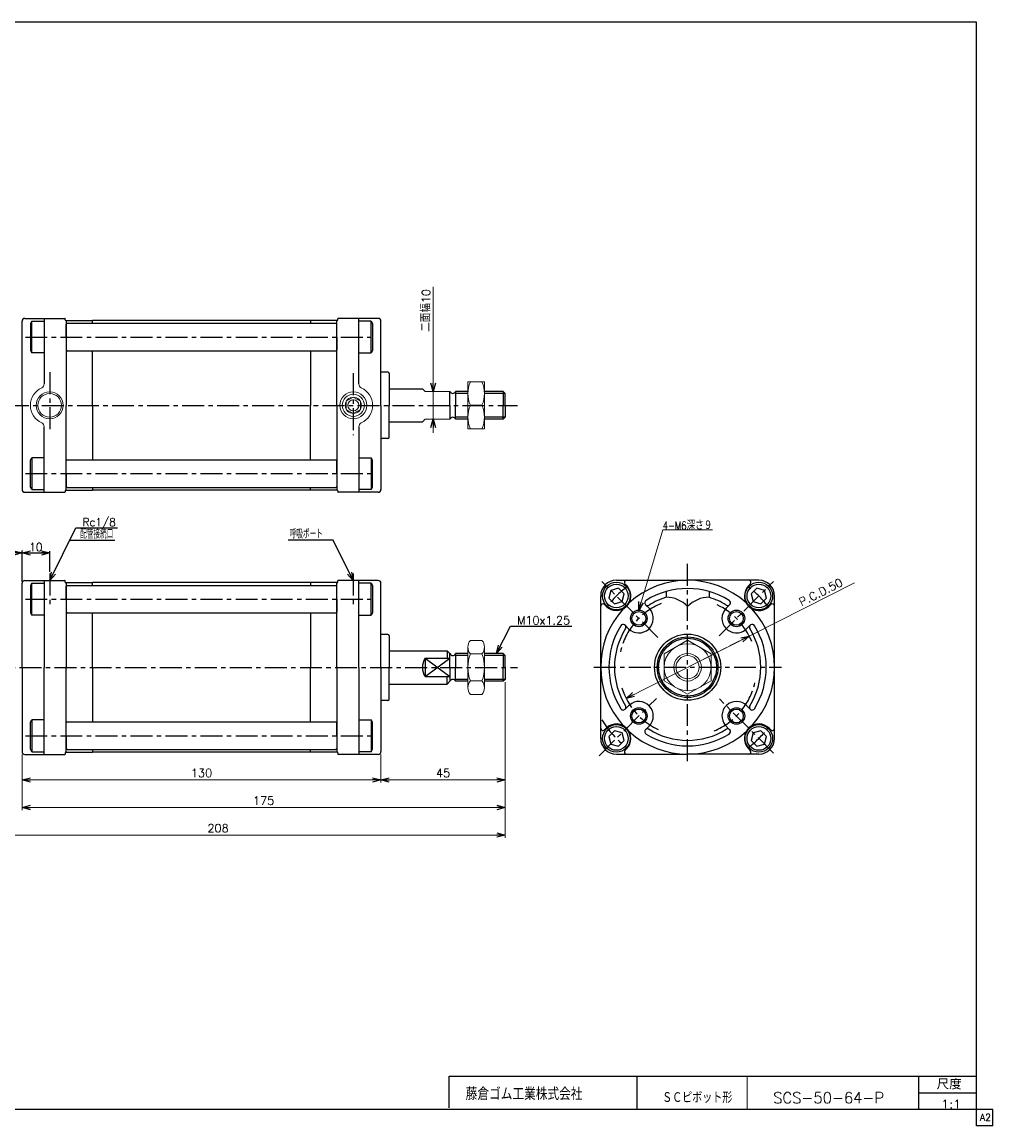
# Model space of a CAD drawing. Header units: millimetres. Extents: x -272 to 287, y -200 to 200.
# Tile 2 of 2: x -65 to 287, y -200 to 200. Entities that reach past the tile are written whole.
import ezdxf
from ezdxf.enums import TextEntityAlignment as Align

# ---------------------------------------------------------------- set-up
doc = ezdxf.new("R2010")
doc.units = ezdxf.units.MM
doc.header["$LTSCALE"] = 0.25
doc.linetypes.add('CENTER', pattern=[50.8, 31.75, -6.35, 6.35, -6.35])
doc.layers.add('Layer0016', color=7, linetype='Continuous')
doc.layers.add('ZUWAKU', color=7, linetype='Continuous')
doc.styles.add('FdaStyle0', font='txt.shx', dxfattribs={"bigfont": 'bigfont'})
doc.dimstyles.new('DaDimRotatedStyle', dxfattribs={"dimtxt": 3, "dimasz": 3.000002, "dimexe": 1, "dimexo": 1, "dimgap": 1, "dimtad": 3, "dimdsep": 46, "dimtxsty": 'FdaStyle0', "dimblk1": 'OPEN30', "dimblk2": 'OPEN30', "dimsah": 1, "dimcen": 0.09, "dimclrd": 4, "dimclre": 4, "dimclrt": 4, "dimadec": 0, "dimazin": 2, "dimtfac": 1, "dimtdec": 4, "dimtmove": 0, "dimatfit": 0, "dimfxl": 1, "dimarcsym": 0})

# ---------------------------------------------------------------- blocks, each defined once
blk = doc.blocks.new('_OPEN30')
at = {"color": 0, "linetype": 'ByBlock', "lineweight": -2}
for p, q in [((-1, 0.267949), (0, 0)), ((0, 0), (-1, -0.267949)), ((0, 0), (-1, 0))]:
    blk.add_line(p, q, dxfattribs=at)
blk = doc.blocks.new('*D1')
at = {"color": 4, "linetype": 'Continuous', "lineweight": 13}
for p, q in [((-64.7, -65.36), (-64.7, -75.61)), ((65.3, -65.36), (65.3, -75.61)), ((-64.7, -74.61), (65.3, -74.61))]:
    blk.add_line(p, q, dxfattribs=at)
at = {"color": 4, "xscale": 3.000002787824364, "yscale": 2.999989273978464}
for p, rotation in [((-64.7, -74.61), 180), ((65.3, -74.61), 360)]:
    blk.add_blockref('_OPEN30', p, dxfattribs=dict(at, rotation=rotation))
at = {"color": 4, "insert": (0.3, -73.61), "char_height": 3, "width": 15, "attachment_point": 8, "style": 'FdaStyle0'}
blk.add_mtext('\\T1.00;130', dxfattribs=at)
blk = doc.blocks.new('*D2')
at = {"color": 4, "linetype": 'Continuous', "lineweight": 13}
for p, q in [((110.3, -39.19), (110.3, -75.61)), ((65.3, -65.36), (65.3, -75.61)), ((65.3, -74.61), (110.3, -74.61))]:
    blk.add_line(p, q, dxfattribs=at)
at = {"color": 4, "xscale": 3.000002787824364, "yscale": 2.999989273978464}
for p, rotation in [((65.3, -74.61), 180), ((110.3, -74.61), 360)]:
    blk.add_blockref('_OPEN30', p, dxfattribs=dict(at, rotation=rotation))
at = {"color": 4, "insert": (87.8, -73.61), "char_height": 3, "width": 11.25, "attachment_point": 8, "style": 'FdaStyle0'}
blk.add_mtext('\\T1.00;45', dxfattribs=at)
blk = doc.blocks.new('*D3')
at = {"color": 4, "linetype": 'Continuous', "lineweight": 13}
for p, q in [((110.3, -39.19), (110.3, -85.61)), ((-64.7, -65.36), (-64.7, -85.61)), ((-64.7, -84.61), (110.3, -84.61))]:
    blk.add_line(p, q, dxfattribs=at)
at = {"color": 4, "xscale": 3.000002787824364, "yscale": 2.999989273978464}
for p, rotation in [((-64.7, -84.61), 180), ((110.3, -84.61), 360)]:
    blk.add_blockref('_OPEN30', p, dxfattribs=dict(at, rotation=rotation))
at = {"color": 4, "insert": (22.8, -83.61), "char_height": 3, "width": 15, "attachment_point": 8, "style": 'FdaStyle0'}
blk.add_mtext('\\T1.00;175', dxfattribs=at)
blk = doc.blocks.new('DC_GROUP_Φ50_1')
at = {"color": 4, "linetype": 'Continuous', "lineweight": 13}
for p, q in [((96.8, -26.5), (96.8, -41.22)), ((97.7, -24.05), (101.9, -24.05)), ((102.8, -26.5), (102.8, -41.22)), ((101.9, -28.96), (97.7, -28.96)), ((97.7, -38.77), (101.9, -38.77)), ((97.7, -43.68), (101.9, -43.68))]:
    blk.add_line(p, q, dxfattribs=at)
for centre, radius, start, end in [((100.58, -26.5), 3.78, 139.5701, 220.4299), ((99.02, -26.5), 3.78, 319.5701, 40.4299), ((110.58, -33.86), 13.78, 159.1359, 200.8641), ((89.02, -33.86), 13.78, 339.1359, 20.8641), ((100.58, -41.22), 3.78, 139.5701, 220.4299), ((99.02, -41.22), 3.78, 319.5701, 40.4299)]:
    blk.add_arc(centre, radius, start, end, dxfattribs=at)
blk = doc.blocks.new('DC_GROUP_Φ50_2')
at = {"color": 4, "linetype": 'Continuous', "lineweight": 13}
for p, q in [((102.8, 69.62), (96.8, 69.62)), ((96.8, 69.62), (96.8, 52.62)), ((102.8, 52.62), (102.8, 69.62)), ((97.7, 61.12), (101.91, 61.12)), ((96.8, 52.62), (102.8, 52.62))]:
    blk.add_line(p, q, dxfattribs=at)
for centre, start, end in [((107.25, 65.37), 156.0093, 203.9907), ((92.36, 65.37), 336.0093, 23.9907), ((107.25, 56.87), 156.0093, 203.9907), ((92.36, 56.87), 336.0093, 23.9907)]:
    blk.add_arc(centre, 10.45, start, end, dxfattribs=at)
blk = doc.blocks.new('DC_GROUP_Φ50_3')
at = {"color": 4, "linetype": 'Continuous', "lineweight": 13}
for p, q in [((102.8, 69.62), (96.8, 69.62)), ((96.8, 69.62), (96.8, 52.62)), ((102.8, 52.62), (102.8, 69.62)), ((97.7, 61.12), (101.91, 61.12)), ((96.8, 52.62), (102.8, 52.62))]:
    blk.add_line(p, q, dxfattribs=at)
for centre, start, end in [((107.25, 65.37), 156.0093, 203.9907), ((92.36, 65.37), 336.0093, 23.9907), ((107.25, 56.87), 156.0093, 203.9907), ((92.36, 56.87), 336.0093, 23.9907)]:
    blk.add_arc(centre, 10.45, start, end, dxfattribs=at)
blk = doc.blocks.new('DA_IMAGEDIMGROUP_1')
at = {"color": 4, "linetype": 'Continuous', "lineweight": 13}
for p, q in [((84.21, 104.03), (84.21, 66.12)), ((84.21, 56.12), (84.21, 66.12)), ((84.21, 51.12), (84.21, 56.12))]:
    blk.add_line(p, q, dxfattribs=at)
at = {"color": 4, "xscale": 3.000002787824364, "yscale": 2.999989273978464}
for p, rotation in [((84.21, 66.12), 270), ((84.21, 56.12), 90)]:
    blk.add_blockref('_OPEN30', p, dxfattribs=dict(at, rotation=rotation))
at = {"color": 4, "insert": (83.21, 87.78), "char_height": 3, "width": 22.5, "attachment_point": 7, "rotation": 90, "style": 'FdaStyle0'}
blk.add_mtext('\\T1.00;二面幅10', dxfattribs=at)
blk = doc.blocks.new('DC_GROUP_Φ50_4')
at = {"color": 4, "linetype": 'Continuous', "lineweight": 13}
for p, q in [((176.4, -23.96), (167.9, -28.87)), ((184.9, -28.87), (176.4, -23.96)), ((167.9, -28.87), (167.9, -38.69)), ((184.9, -38.69), (184.9, -28.87)), ((167.9, -38.69), (176.4, -43.59)), ((176.4, -43.59), (184.9, -38.69))]:
    blk.add_line(p, q, dxfattribs=at)
for radius in [8.5, 5, 4.19]:
    blk.add_circle((176.4, -33.78), radius, dxfattribs=at)
blk = doc.blocks.new('*D21')
at = {"color": 4, "linetype": 'Continuous', "lineweight": 13}
for p, q in [((110.3, -39.19), (110.3, -95.61)), ((-97.7, -51.27), (-97.7, -95.61)), ((-97.7, -94.61), (110.3, -94.61))]:
    blk.add_line(p, q, dxfattribs=at)
at = {"color": 4, "xscale": 3.000002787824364, "yscale": 2.999989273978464}
for p, rotation in [((-97.7, -94.61), 180), ((110.3, -94.61), 360)]:
    blk.add_blockref('_OPEN30', p, dxfattribs=dict(at, rotation=rotation))
at = {"color": 4, "insert": (6.3, -93.61), "char_height": 3, "width": 15, "attachment_point": 8, "style": 'FdaStyle0'}
blk.add_mtext('\\T1.00;208', dxfattribs=at)
blk = doc.blocks.new('*D22')
at = {"color": 4, "linetype": 'Continuous', "lineweight": 13}
for p, q in [((-97.7, -17.26), (-97.7, 8.63)), ((-64.7, -2.36), (-64.7, 8.63)), ((-97.7, 7.63), (-64.7, 7.63))]:
    blk.add_line(p, q, dxfattribs=at)
at = {"color": 4, "xscale": 3.000002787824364, "yscale": 2.999989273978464}
for p, rotation in [((-97.7, 7.63), 180), ((-64.7, 7.63), 360)]:
    blk.add_blockref('_OPEN30', p, dxfattribs=dict(at, rotation=rotation))
at = {"color": 4, "insert": (-81.2, 8.63), "char_height": 3, "width": 11.25, "attachment_point": 8, "style": 'FdaStyle0'}
blk.add_mtext('\\T1.00;33', dxfattribs=at)
blk = doc.blocks.new('DA_IMAGEDIMGROUP_2')
at = {"color": 4, "linetype": 'Continuous', "lineweight": 13}
blk.add_line((236.87, -3.19), (154.1, -45.06), dxfattribs=at)
at = {"color": 4, "xscale": 3.000002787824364, "yscale": 2.999989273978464, "rotation": 206.8317080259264}
blk.add_blockref('_OPEN30', (154.1, -45.06), dxfattribs=at)
at = {"color": 4, "insert": (217.7, -11.77), "char_height": 3, "width": 27.75, "attachment_point": 7, "rotation": 26.8317, "style": 'FdaStyle0'}
blk.add_mtext('\\T1.00;P.C.D.50', dxfattribs=at)

msp = doc.modelspace()

# ---------------------------------------------------------------- linework, layer by layer
at = {"color": 4, "linetype": 'Continuous', "lineweight": 25}
for p, q in [((-63.699, 92.617), (-49.199, 92.617)), ((-63.699, 92.617), (-49.199, 92.617)), ((-56.699, 92.617), (-56.699, 68.863)), ((-49.099, 92.067), (-49.099, 92.517)), ((49.701, 92.067), (49.701, 92.517)), ((64.301, 92.617), (49.801, 92.617)), ((57.301, 68.863), (57.301, 92.617)), ((-64.699, 73.117), (-64.699, 91.617)), ((-64.699, 61.117), (-64.699, 91.617)), ((-61.195, 91.64), (-61.699, 90.767)), ((-61.699, 90.767), (-61.699, 80.967)), ((-61.195, 91.64), (-56.699, 91.64)), ((-61.195, 80.093), (-61.195, 91.64)), ((-48.899, 91.867), (-39.199, 91.867)), ((-48.699, 91.867), (-48.699, 61.117)), ((-48.399, 90.867), (-48.699, 90.567)), ((-48.699, 85.867), (-48.699, 90.567)), ((-48.399, 90.867), (49.001, 90.867)), ((-39.199, 90.867), (-39.199, 91.867)), ((39.801, 91.867), (-39.199, 91.867)), ((49.501, 91.867), (39.801, 91.867)), ((39.801, 91.867), (39.801, 90.867)), ((49.301, 90.567), (49.001, 90.867)), ((49.301, 61.117), (49.301, 91.867)), ((49.301, 85.867), (49.301, 90.567)), ((61.796, 91.64), (57.301, 91.64)), ((61.796, 91.64), (62.301, 90.767)), ((61.796, 80.093), (61.796, 91.64)), ((62.301, 90.767), (62.301, 80.967)), ((65.301, 73.117), (65.301, 91.617)), ((65.301, 61.117), (65.301, 91.617)), ((-48.699, 85.867), (-48.699, 81.167)), ((49.301, 85.867), (49.301, 81.167)), ((-61.699, 80.967), (-61.195, 80.093)), ((-56.699, 80.093), (-61.195, 80.093)), ((-48.399, 80.867), (-48.699, 81.167)), ((-48.399, 80.867), (49.001, 80.867)), ((-39.199, 61.117), (-39.199, 80.867)), ((39.801, 80.867), (39.801, 61.117)), ((49.001, 80.867), (49.301, 81.167)), ((57.301, 80.093), (61.796, 80.093)), ((62.301, 80.967), (61.796, 80.093)), ((67.801, 73.117), (65.301, 73.117)), ((68.301, 72.617), (68.301, 61.117)), ((68.301, 67.117), (80.301, 67.117)), ((90.301, 61.117), (90.301, 66.117)), ((96.801, 66.117), (92.301, 66.117)), ((92.301, 66.117), (92.301, 61.117)), ((96.801, 65.442), (92.301, 65.442)), ((109.626, 66.117), (102.801, 66.117)), ((110.301, 65.442), (102.809, 65.442)), ((110.301, 65.442), (109.626, 66.117)), ((109.626, 66.117), (109.626, 61.117)), ((110.301, 61.117), (110.301, 65.442)), ((-64.699, 61.117), (-64.699, 30.617)), ((-48.699, 30.367), (-48.699, 61.117)), ((-39.199, 61.117), (-39.199, 41.367)), ((39.801, 41.367), (39.801, 61.117)), ((49.301, 61.117), (49.301, 30.367)), ((65.301, 61.117), (65.301, 30.617)), ((68.301, 49.617), (68.301, 61.117)), ((90.301, 61.117), (90.301, 56.117)), ((92.301, 56.117), (92.301, 61.117)), ((109.626, 56.117), (109.626, 61.117)), ((110.301, 61.117), (110.301, 56.792)), ((96.801, 56.792), (92.301, 56.792)), ((96.801, 56.117), (92.301, 56.117)), ((109.626, 56.117), (102.801, 56.117)), ((110.301, 56.792), (102.809, 56.792)), ((110.301, 56.792), (109.626, 56.117)), ((-56.699, 29.617), (-56.699, 53.371)), ((57.301, 53.371), (57.301, 29.617)), ((68.301, 55.117), (80.301, 55.117)), ((67.801, 49.117), (65.301, 49.117)), ((-61.699, 41.267), (-61.195, 42.14)), ((-61.699, 31.467), (-61.699, 41.267)), ((-56.699, 42.14), (-61.195, 42.14)), ((-61.195, 42.14), (-61.195, 30.593)), ((-48.399, 41.367), (-48.699, 41.067)), ((-48.699, 36.367), (-48.699, 41.067)), ((-48.399, 41.367), (49.001, 41.367)), ((49.001, 41.367), (49.301, 41.067)), ((49.301, 36.367), (49.301, 41.067)), ((57.301, 42.14), (61.796, 42.14)), ((62.301, 41.267), (61.796, 42.14)), ((61.796, 42.14), (61.796, 30.593)), ((62.301, 31.467), (62.301, 41.267)), ((-48.699, 36.367), (-48.699, 31.667)), ((49.301, 36.367), (49.301, 31.667)), ((-63.699, 29.617), (-49.199, 29.617)), ((-61.195, 30.593), (-61.699, 31.467)), ((-61.195, 30.593), (-56.699, 30.593)), ((-49.099, 30.167), (-49.099, 29.717)), ((-48.899, 30.367), (-39.199, 30.367)), ((-48.399, 31.367), (-48.699, 31.667)), ((-48.399, 31.367), (49.001, 31.367)), ((-39.199, 31.367), (-39.199, 30.367)), ((39.801, 30.367), (-39.199, 30.367)), ((39.801, 30.367), (39.801, 31.367)), ((49.501, 30.367), (39.801, 30.367)), ((49.301, 31.667), (49.001, 31.367)), ((49.701, 30.167), (49.701, 29.717)), ((64.301, 29.617), (49.801, 29.617)), ((61.796, 30.593), (57.301, 30.593)), ((61.796, 30.593), (62.301, 31.467)), ((-54.699, -2.363), (-45.176, 16.684)), ((-45.176, 16.684), (-30.176, 16.684)), ((-47.38, 12.274), (-31.05, 12.274)), ((47.982, 12.274), (31.652, 12.274)), ((55.301, -2.363), (47.982, 12.274)), ((-64.699, -2.763), (-64.699, 8.237)), ((-54.699, 0.737), (-54.699, 8.237)), ((-64.699, 7.637), (-54.699, 7.637)), ((-64.699, -21.863), (-64.699, -3.363)), ((-64.699, -33.863), (-64.699, -3.363)), ((-63.699, -2.363), (-49.199, -2.363)), ((-63.699, -2.363), (-49.199, -2.363)), ((-61.195, -3.34), (-61.699, -4.213)), ((-61.195, -3.34), (-56.699, -3.34)), ((-61.195, -14.887), (-61.195, -3.34)), ((-56.699, -2.363), (-56.699, -33.863)), ((-49.099, -2.913), (-49.099, -2.463)), ((-48.899, -3.113), (-39.199, -3.113)), ((-48.699, -3.113), (-48.699, -33.863)), ((-39.199, -4.113), (-39.199, -3.113)), ((39.801, -3.113), (-39.199, -3.113)), ((49.501, -3.113), (39.801, -3.113)), ((39.801, -3.113), (39.801, -4.113)), ((49.301, -33.863), (49.301, -3.113)), ((49.701, -2.913), (49.701, -2.463)), ((64.301, -2.363), (49.801, -2.363)), ((64.301, -2.363), (49.801, -2.363)), ((57.301, -33.863), (57.301, -2.363)), ((61.796, -3.34), (57.301, -3.34)), ((61.796, -3.34), (62.301, -4.213)), ((61.796, -14.887), (61.796, -3.34)), ((65.301, -21.863), (65.301, -3.363)), ((65.301, -33.863), (65.301, -3.363)), ((150.604, -2.279), (176.404, -2.279)), ((154.574, -4.524), (153.694, -3.645)), ((202.204, -2.279), (176.404, -2.279)), ((198.501, -4.257), (199.114, -3.645)), ((-61.699, -4.213), (-61.699, -14.013)), ((-48.399, -4.113), (-48.699, -4.413)), ((-48.699, -9.113), (-48.699, -4.413)), ((-48.399, -4.113), (49.001, -4.113)), ((49.301, -4.413), (49.001, -4.113)), ((49.301, -9.113), (49.301, -4.413)), ((62.301, -4.213), (62.301, -14.013)), ((144.904, -59.579), (144.904, -7.979)), ((148.563, -5.938), (147.815, -8.726)), ((151.351, -5.191), (148.563, -5.938)), ((153.392, -7.232), (151.351, -5.191)), ((152.645, -10.02), (153.392, -7.232)), ((168.654, -6.353), (168.654, -8.438)), ((184.154, -6.353), (184.154, -8.438)), ((201.457, -5.191), (199.415, -7.232)), ((199.415, -7.232), (200.163, -10.02)), ((204.245, -5.938), (201.457, -5.191)), ((204.992, -8.726), (204.245, -5.938)), ((207.904, -59.579), (207.904, -7.979)), ((-48.699, -9.113), (-48.699, -13.813)), ((49.301, -9.113), (49.301, -13.813)), ((146.882, -11.682), (146.27, -11.069)), ((147.815, -8.726), (149.857, -10.767)), ((149.857, -10.767), (152.645, -10.02)), ((162.705, -12.656), (161.18, -11.13)), ((190.369, -12.389), (191.628, -11.13)), ((200.163, -10.02), (202.951, -10.767)), ((202.951, -10.767), (204.992, -8.726)), ((205.659, -11.949), (206.538, -11.069)), ((-61.699, -14.013), (-61.195, -14.887)), ((-56.699, -14.887), (-61.195, -14.887)), ((-48.399, -14.113), (-48.699, -13.813)), ((-48.399, -14.113), (49.001, -14.113)), ((-39.199, -33.863), (-39.199, -14.113)), ((39.801, -14.113), (39.801, -33.863)), ((49.001, -14.113), (49.301, -13.813)), ((57.301, -14.887), (61.796, -14.887)), ((62.301, -14.013), (61.796, -14.887)), ((107.213, -28.863), (112.213, -18.863)), ((112.213, -18.863), (134.413, -18.863)), ((155.014, -19.814), (153.755, -18.555)), ((197.527, -20.081), (199.053, -18.555)), ((67.801, -21.863), (65.301, -21.863)), ((68.301, -22.363), (68.301, -33.863)), ((68.301, -27.863), (89.301, -27.863)), ((68.301, -27.863), (89.301, -27.863)), ((89.301, -27.863), (90.301, -28.863)), ((89.301, -27.863), (89.301, -30.548)), ((81.301, -30.548), (81.301, -37.178)), ((81.301, -30.548), (90.301, -30.548)), ((81.301, -37.178), (90.301, -30.548)), ((81.301, -30.548), (90.301, -37.178)), ((90.301, -33.863), (90.301, -28.863)), ((96.801, -28.863), (92.301, -28.863)), ((92.301, -28.863), (92.301, -33.863)), ((96.801, -29.538), (92.301, -29.538)), ((109.626, -28.863), (102.801, -28.863)), ((110.301, -29.538), (102.801, -29.538)), ((110.301, -29.538), (109.626, -28.863)), ((109.626, -28.863), (109.626, -33.863)), ((110.301, -33.863), (110.301, -29.538)), ((-64.699, -33.863), (-64.699, -64.363)), ((-56.699, -65.363), (-56.699, -33.863)), ((-48.699, -64.613), (-48.699, -33.863)), ((-39.199, -33.863), (-39.199, -53.613)), ((39.801, -53.613), (39.801, -33.863)), ((49.301, -33.863), (49.301, -64.613)), ((57.301, -33.863), (57.301, -65.363)), ((65.301, -33.863), (65.301, -64.363)), ((68.301, -45.363), (68.301, -33.863)), ((90.301, -33.863), (90.301, -38.863)), ((92.301, -38.863), (92.301, -33.863)), ((109.626, -38.863), (109.626, -33.863)), ((110.301, -33.863), (110.301, -38.188)), ((68.301, -39.863), (89.301, -39.863)), ((81.301, -37.178), (90.301, -37.178)), ((89.301, -39.863), (89.301, -37.178)), ((89.301, -39.863), (90.301, -38.863)), ((96.801, -38.188), (92.301, -38.188)), ((96.801, -38.863), (92.301, -38.863)), ((110.301, -38.188), (102.801, -38.188)), ((109.626, -38.863), (102.801, -38.863)), ((110.301, -38.188), (109.626, -38.863)), ((67.801, -45.863), (65.301, -45.863)), ((155.281, -47.477), (153.755, -49.003)), ((197.794, -47.744), (199.053, -49.003)), ((-61.699, -53.713), (-61.195, -52.84)), ((-61.699, -63.513), (-61.699, -53.713)), ((-56.699, -52.84), (-61.195, -52.84)), ((-61.195, -52.84), (-61.195, -64.387)), ((-48.399, -53.613), (-48.699, -53.913)), ((-48.699, -58.613), (-48.699, -53.913)), ((-48.399, -53.613), (49.001, -53.613)), ((49.001, -53.613), (49.301, -53.913)), ((49.301, -58.613), (49.301, -53.913)), ((57.301, -52.84), (61.796, -52.84)), ((62.301, -53.713), (61.796, -52.84)), ((61.796, -52.84), (61.796, -64.387)), ((62.301, -63.513), (62.301, -53.713)), ((147.149, -55.609), (146.27, -56.489)), ((162.438, -55.169), (161.18, -56.428)), ((190.102, -54.902), (191.628, -56.428)), ((205.926, -55.876), (206.538, -56.489)), ((-48.699, -58.613), (-48.699, -63.313)), ((49.301, -58.613), (49.301, -63.313)), ((149.857, -56.791), (147.815, -58.832)), ((147.815, -58.832), (148.563, -61.62)), ((152.645, -57.538), (149.857, -56.791)), ((153.392, -60.326), (152.645, -57.538)), ((200.163, -57.538), (199.415, -60.326)), ((202.951, -56.791), (200.163, -57.538)), ((204.992, -58.832), (202.951, -56.791)), ((204.245, -61.62), (204.992, -58.832)), ((-61.195, -64.387), (-61.699, -63.513)), ((-48.399, -63.613), (-48.699, -63.313)), ((-48.399, -63.613), (49.001, -63.613)), ((-39.199, -63.613), (-39.199, -64.613)), ((39.801, -64.613), (39.801, -63.613)), ((49.301, -63.313), (49.001, -63.613)), ((61.796, -64.387), (62.301, -63.513)), ((148.563, -61.62), (151.351, -62.367)), ((151.351, -62.367), (153.392, -60.326)), ((154.307, -63.301), (153.694, -63.913)), ((198.234, -63.034), (199.114, -63.913)), ((199.415, -60.326), (201.457, -62.367)), ((201.457, -62.367), (204.245, -61.62)), ((-63.699, -65.363), (-49.199, -65.363)), ((-61.195, -64.387), (-56.699, -64.387)), ((-49.099, -64.813), (-49.099, -65.263)), ((-48.899, -64.613), (-39.199, -64.613)), ((39.801, -64.613), (-39.199, -64.613)), ((49.501, -64.613), (39.801, -64.613)), ((49.701, -64.813), (49.701, -65.263)), ((64.301, -65.363), (49.801, -65.363)), ((61.796, -64.387), (57.301, -64.387)), ((150.604, -65.279), (176.404, -65.279)), ((202.204, -65.279), (176.404, -65.279))]:
    msp.add_line(p, q, dxfattribs=at)
at = {"color": 4, "linetype": 'CENTER', "lineweight": 25}
for p, q in [((-63.515, 85.867), (63.315, 85.867)), ((-54.699, 73.095), (-54.699, 52.012)), ((55.301, 72.76), (55.301, 50.339)), ((-70.199, 61.117), (114.786, 61.117)), ((-63.515, 36.367), (63.315, 36.367)), ((-54.699, 0.137), (-54.699, -11.346)), ((55.301, 0.137), (55.301, -11.346)), ((176.404, -67.779), (176.404, 3.774)), ((165.613, -22.988), (145.291, -2.666)), ((187.779, -22.404), (207.517, -2.666)), ((-63.515, -9.113), (63.315, -9.113)), ((-116.415, -33.863), (114.786, -33.863)), ((142.404, -33.779), (210.404, -33.779)), ((144.304, -65.879), (165.099, -45.084)), ((207.517, -64.892), (187.899, -45.274)), ((-63.515, -58.613), (63.315, -58.613))]:
    msp.add_line(p, q, dxfattribs=at)
at = {"color": 4, "linetype": 'Continuous', "lineweight": 13}
for p, q in [((80.301, 67.117), (81.301, 66.117)), ((81.301, 66.117), (90.301, 66.117)), ((96.801, 66.117), (96.801, 56.117)), ((81.301, 56.117), (80.301, 55.117)), ((81.301, 56.117), (90.301, 56.117)), ((158.692, -13.102), (167.373, 16.041)), ((167.373, 16.041), (185.373, 16.041)), ((96.801, -28.863), (96.801, -38.863))]:
    msp.add_line(p, q, dxfattribs=at)
at = {"color": 4, "linetype": 'CENTER', "lineweight": 13}
msp.add_line((198.712, -22.495), (176.404, -33.779), dxfattribs=at)
at = {"color": 4, "linetype": 'Continuous', "lineweight": 13}
for radius in [4.862, 4.281]:
    msp.add_circle((-54.699, 61.117), radius, dxfattribs=at)
at = {"color": 4, "linetype": 'Continuous', "lineweight": 25}
for centre, radius in [((150.604, -7.979), 5), ((150.594, -7.97), 4.294), ((202.204, -7.979), 5), ((202.213, -7.97), 4.294), ((158.726, -16.101), 3), ((158.726, -16.101), 2.5), ((194.081, -16.101), 3), ((194.081, -16.101), 2.5), ((176.404, -33.779), 12), ((176.404, -33.779), 11), ((176.404, -33.779), 10.5), ((158.726, -51.457), 3), ((158.726, -51.457), 2.5), ((194.081, -51.457), 3), ((194.081, -51.457), 2.5), ((150.604, -59.579), 5), ((150.594, -59.588), 4.294), ((202.204, -59.579), 5), ((202.213, -59.588), 4.294)]:
    msp.add_circle(centre, radius, dxfattribs=at)
for centre, radius, start, end in [((-63.699, 91.617), 1, 90, 180), ((-63.699, 91.617), 1, 90, 180), ((-49.199, 92.517), 0.1, 0, 90), ((-49.199, 92.517), 0.1, 0, 90), ((-49.199, 92.517), 0.1, 0, 90), ((-48.899, 92.067), 0.2, 180, 270), ((49.501, 92.067), 0.2, 270, 0), ((49.801, 92.517), 0.1, 90, 180), ((49.801, 92.517), 0.1, 90, 180), ((49.801, 92.517), 0.1, 90, 180), ((64.301, 91.617), 1, 0, 90), ((64.301, 91.617), 1, 0, 90), ((67.801, 72.617), 0.5, 0, 90), ((91.301, 66.52), 1.078, 201.9613, 338.0387), ((91.301, 55.714), 1.078, 21.9613, 158.0387), ((67.801, 49.617), 0.5, 270, 360), ((-63.699, 30.617), 1, 180, 270), ((-49.199, 29.717), 0.1, 270, 0), ((-48.899, 30.167), 0.2, 90, 180), ((49.501, 30.167), 0.2, 0, 90), ((49.801, 29.717), 0.1, 180, 270), ((64.301, 30.617), 1, 270, 360), ((-63.699, -3.363), 1, 90, 180), ((-63.699, -3.363), 1, 90, 180), ((-49.199, -2.463), 0.1, 0, 90), ((-49.199, -2.463), 0.1, 0, 90), ((-49.199, -2.463), 0.1, 0, 90), ((-48.899, -2.913), 0.2, 180, 270), ((49.501, -2.913), 0.2, 270, 0), ((49.801, -2.463), 0.1, 90, 180), ((49.801, -2.463), 0.1, 90, 180), ((49.801, -2.463), 0.1, 90, 180), ((64.301, -3.363), 1, 0, 90), ((64.301, -3.363), 1, 0, 90), ((150.604, -7.979), 5.7, 90, 180), ((154.26, -3.079), 0.8, 90, 225), ((176.404, -33.779), 31.5, 47.70516, 132.29484), ((198.548, -3.079), 0.8, 315, 90), ((202.204, -7.979), 5.7, 0, 90), ((150.594, -7.97), 5.25, 225, 40.8865), ((176.404, -33.779), 28.5, 58.13656, 121.86344), ((202.213, -7.97), 5.25, 135, 310.8865), ((145.704, -11.635), 0.8, 45, 180), ((161.887, -10.423), 1, 121.86344, 301.86344), ((176.404, -33.779), 26.5, 107.00486, 121.86344), ((168.654, -19.096), 10.658, 43.35334, 90), ((184.154, -19.096), 10.658, 90, 136.64666), ((176.404, -33.779), 26.5, 58.13656, 72.99514), ((190.921, -10.423), 1, 238.13656, 58.13656), ((207.104, -11.635), 0.8, 360, 135), ((176.404, -33.779), 31.5, 137.70516, 222.29484), ((158.726, -16.101), 5.25, 225, 40.8865), ((194.081, -16.101), 5.25, 135, 310.8865), ((176.404, -33.779), 31.5, 317.70516, 42.29484), ((176.404, -33.779), 28.5, 148.13656, 211.86344), ((176.404, -33.779), 26.5, 148.13656, 211.86344), ((153.048, -19.262), 1, 328.13656, 148.13656), ((199.76, -19.262), 1, 31.86344, 211.86344), ((176.404, -33.779), 26.5, 328.13656, 31.86344), ((176.404, -33.779), 28.5, 328.13656, 31.86344), ((67.801, -22.363), 0.5, 0, 90), ((86.295, -33.863), 5.995, 146.42717, 213.57283), ((91.301, -28.46), 1.078, 201.9613, 338.0387), ((91.301, -39.267), 1.078, 21.9613, 158.0387), ((67.801, -45.363), 0.5, 270, 360), ((153.048, -48.296), 1, 211.86344, 31.86344), ((158.726, -51.457), 5.25, 315, 130.8865), ((194.081, -51.457), 5.25, 45, 220.8865), ((199.76, -48.296), 1, 148.13656, 328.13656), ((145.704, -55.923), 0.8, 180, 315), ((150.594, -59.588), 5.25, 315, 130.8865), ((202.213, -59.588), 5.25, 45, 220.8865), ((207.104, -55.923), 0.8, 225, 0), ((150.604, -59.579), 5.7, 180, 270), ((176.404, -33.779), 31.5, 227.70516, 312.29484), ((161.887, -57.135), 1, 58.13656, 238.13656), ((176.404, -33.779), 28.5, 238.13656, 301.86344), ((176.404, -33.779), 26.5, 238.13656, 301.86344), ((190.921, -57.135), 1, 301.86344, 121.86344), ((202.204, -59.579), 5.7, 270, 0), ((154.26, -64.479), 0.8, 135, 270), ((198.548, -64.479), 0.8, 270, 45), ((-63.699, -64.363), 1, 180, 270), ((-49.199, -65.263), 0.1, 270, 0), ((-48.899, -64.813), 0.2, 90, 180), ((49.501, -64.813), 0.2, 0, 90), ((49.801, -65.263), 0.1, 180, 270), ((64.301, -64.363), 1, 270, 360)]:
    msp.add_arc(centre, radius, start, end, dxfattribs=at)
at = {"color": 4, "linetype": 'Continuous', "lineweight": 13}
for centre, radius, start, end in [((-58.199, 68.863), 1.5, 294.31574, 0), ((58.801, 68.863), 1.5, 180, 245.68426), ((-54.699, 61.117), 7, 114.31574, 245.68426), ((55.301, 61.117), 7, 294.31574, 65.68426), ((-58.199, 53.371), 1.5, 0, 65.68426), ((58.801, 53.371), 1.5, 114.31574, 180)]:
    msp.add_arc(centre, radius, start, end, dxfattribs=at)
at = {"color": 4, "linetype": 'CENTER', "lineweight": 25}
for radius, start, end in [(36.5, 127.14511, 142.85489), (36.5, 36.21599, 52.85489), (25, 112.56407, 167.03261), (25, 21.86914, 64.52273), (25, 292.56407, 347.03261), (25, 197.51025, 246.66588), (36.5, 211.58755, 232.85489), (36.5, 307.14511, 322.85489)]:
    msp.add_arc((176.404, -33.779), radius, start, end, dxfattribs=at)
at = {"layer": 'Layer0016', "color": 4, "linetype": 'Continuous', "lineweight": 13}
for p, q in [((55.301, 64.067), (52.746, 62.592)), ((57.855, 62.592), (55.301, 64.067)), ((52.746, 62.592), (52.746, 59.642)), ((57.855, 59.642), (57.855, 62.592)), ((52.746, 59.642), (55.301, 58.167)), ((55.301, 58.167), (57.855, 59.642))]:
    msp.add_line(p, q, dxfattribs=at)
for radius in [4.864, 3.998, 2.95, 2]:
    msp.add_circle((55.301, 61.117), radius, dxfattribs=at)
at = {"layer": 'ZUWAKU', "color": 5, "linetype": 'Continuous', "lineweight": 25}
for p, q in [((281, 200), (-272, 200)), ((281, -200), (281, 200)), ((287, -194), (-272, -194)), ((287, -200), (287, -194)), ((287, -200), (281, -200))]:
    msp.add_line(p, q, dxfattribs=at)
at = {"layer": 'ZUWAKU', "color": 4, "linetype": 'Continuous', "lineweight": 25}
for p, q in [((90, -182), (281, -182)), ((90, -193.465), (90, -182)), ((158, -182), (158, -194)), ((260.135, -194), (260.135, -182)), ((260.135, -188), (281, -188))]:
    msp.add_line(p, q, dxfattribs=at)
at = {"layer": 'ZUWAKU', "color": 4, "linetype": 'Continuous', "lineweight": 13}
msp.add_line((198, -182), (198, -194), dxfattribs=at)

# ---------------------------------------------------------------- block references
at = {"linetype": 'Continuous'}
for name in ['DA_IMAGEDIMGROUP_1', 'DC_GROUP_Φ50_2', 'DC_GROUP_Φ50_3', 'DA_IMAGEDIMGROUP_2', 'DC_GROUP_Φ50_4', 'DC_GROUP_Φ50_1']:
    msp.add_blockref(name, (0, 0), dxfattribs=at)
at = {"color": 4, "xscale": 3.000002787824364, "yscale": 2.999989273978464}
for p, rotation in [((-64.699, 7.637), 180), ((-54.699, 7.637), 360), ((-54.699, -2.363), 243.434948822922), ((55.301, -2.363), 296.565051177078), ((158.692, -13.102), 253.4122321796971), ((198.712, -22.495), 26.83170802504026), ((107.213, -28.863), 243.434948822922)]:
    msp.add_blockref('_OPEN30', p, dxfattribs=dict(at, rotation=rotation))

# ---------------------------------------------------------------- texts
at = {"color": 4, "style": 'FdaStyle0'}
for s, height, width, p, p2 in [('Rc1/8', 3, 0.8, (-42.776, 17.284), (-30.776, 17.284)), ('配管接続口', 3, 0.666667, (-43.65, 12.874), (-31.65, 12.874)), ('呼吸ポート', 3, 0.666667, (32.252, 12.874), (44.252, 12.874)), ('4-M6深さ９', 3, 0.756303, (167.373, 16.041), (185.373, 16.041)), ('10', 3, 0.8, (-62.099, 8.237), (-57.299, 8.237)), ('M10x1.25', 3, 0.8, (114.613, -18.263), (133.813, -18.263)), ('ＳＣピボット形', 4, 0.693989, (167.187, -191.681), (192.587, -191.681)), ('SCS-50-64-P', 4, 0.820408, (207.411, -191.795), (247.611, -191.795)), ('1:1', 3, 0.8, (268.226, -193.595), (275.426, -193.595))]:
    msp.add_text(s, height=height, dxfattribs=dict(at, width=width)).set_placement(p, p2, align=Align.FIT)
at = {"layer": 'ZUWAKU', "color": 4, "style": 'FdaStyle0'}
for s, height, width, p, p2 in [('尺度', 3.8, 0.749175, (266.615, -186.78), (275.695, -186.78)), ('藤倉ゴム工業株式会社', 4.5, 0.652778, (96.013, -190.657), (138.313, -190.657))]:
    msp.add_text(s, height=height, dxfattribs=dict(at, width=width)).set_placement(p, p2, align=Align.FIT)
at = {"layer": 'ZUWAKU', "color": 7, "style": 'FdaStyle0', "width": 0.8}
msp.add_text('A2', height=2.5, dxfattribs=at).set_placement((282.307, -198.125), (286.307, -198.125), align=Align.FIT)

# ---------------------------------------------------------------- dimensions: what is measured, and where the dimension line sits
at = {"linetype": 'Continuous', "lineweight": 13}
for base, p1, p2, picture, middle in [((-64.699, 7.631), (-97.699, -18.258), (-64.699, -3.363), '*D22', (-81.199, 7.631)), ((110.301, -94.613), (-97.699, -50.268), (110.301, -38.188), '*D21', (6.301, -94.613)), ((110.301, -84.613), (-64.699, -64.363), (110.301, -38.188), '*D3', (22.801, -84.613)), ((110.301, -74.613), (65.301, -64.363), (110.301, -38.188), '*D2', (87.801, -74.613)), ((65.301, -74.613), (-64.699, -64.363), (65.301, -64.363), '*D1', (0.301, -74.613))]:
    dim = msp.add_linear_dim(base=base, p1=p1, p2=p2, dimstyle='DaDimRotatedStyle', override={"dimtxt": 3, "dimasz": 3.000002, "dimexe": 1, "dimexo": 1, "dimgap": 1, "dimtad": 3, "dimtih": 0, "dimtoh": 0, "dimdec": 2, "dimzin": 8, "dimtxsty": 'FdaStyle0', "dimblk1": 'OPEN30', "dimblk2": 'OPEN30', "dimsah": 1, "dimclrd": 4, "dimclre": 4, "dimclrt": 4, "dimazin": 2, "dimtofl": 1, "dimatfit": 0, "dimtolj": 0, "dimtzin": 8}, dxfattribs=at)
    dim.commit()
    dim.dimension.update_dxf_attribs({"geometry": picture, "text_midpoint": middle})

doc.saveas('drawing.dxf')
